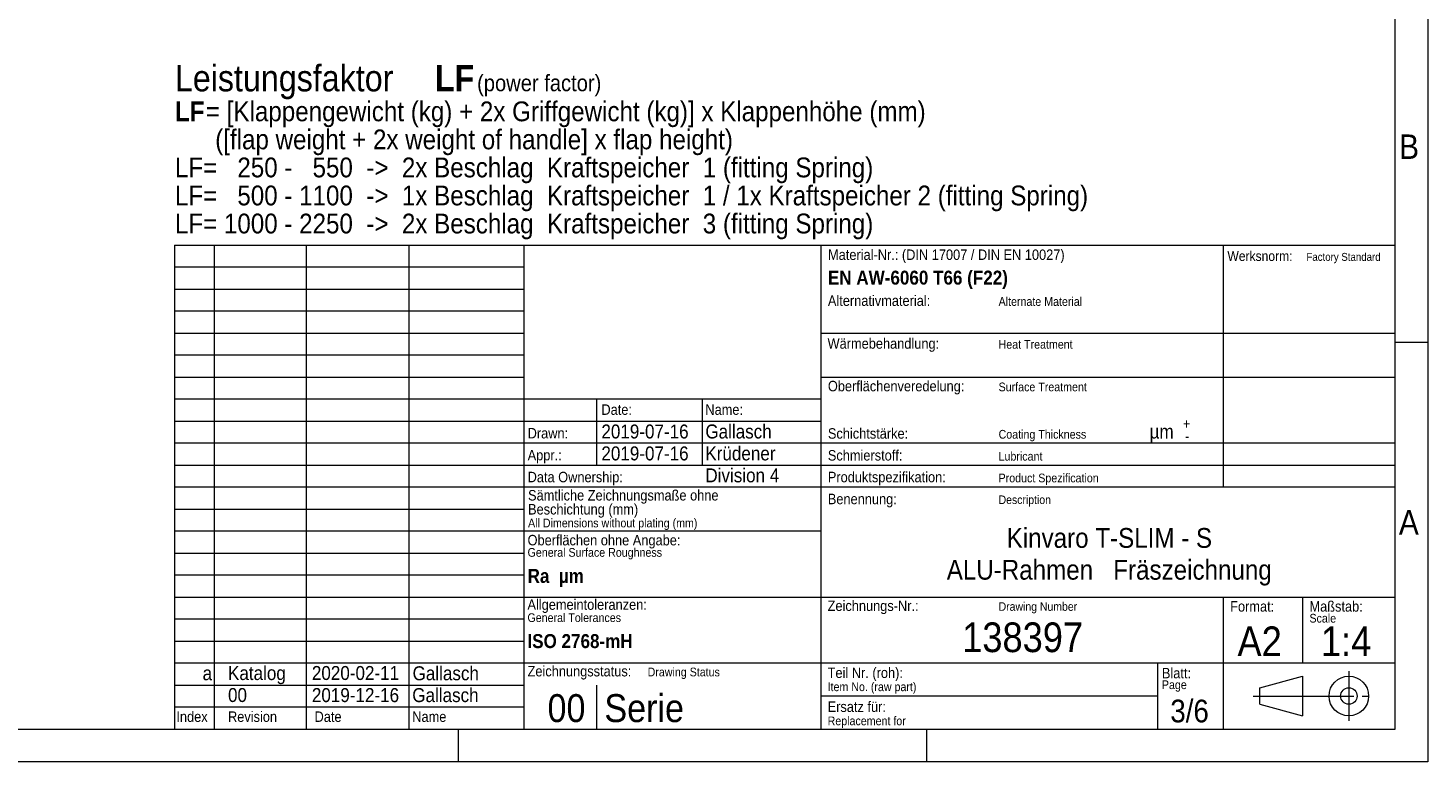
# Model space of a CAD drawing. Header units: millimetres. Extents: x 0 to 594, y 0 to 420.
# Tile 19 of 30: x 382 to 594, y 0 to 111. Entities that reach past the tile are written whole.
import ezdxf

# ---------------------------------------------------------------- set-up
doc = ezdxf.new("R2010")
doc.units = ezdxf.units.MM
doc.linetypes.add('SLD-Durchgehend', pattern=[0])
doc.linetypes.add('SLD-Punktstrich', pattern=[19.05, 15.24, -1.27, 1.27, -1.27])
doc.styles.add('SLDTEXTSTYLE1', font='GOTHIC.TTF', dxfattribs={"width": 0.913})
doc.styles.add('SLDTEXTSTYLE2', font='GOTHICB.TTF', dxfattribs={"width": 0.913})

# ---------------------------------------------------------------- blocks, each defined once
blk = doc.blocks.new('SW_NOTE_0_9')
at = {"color": 0, "linetype": 'Continuous', "lineweight": 0, "char_height": 1.5875, "attachment_point": 1, "style": 'SLDTEXTSTYLE1'}
for s, insert in [('Sämtliche Zeichnungsmaße ohne ', (0, 2.03)), ('Beschichtung (mm)', (0, -0.09))]:
    blk.add_mtext(s, dxfattribs=dict(at, insert=insert))
blk = doc.blocks.new('SW_NOTE_0_26')
at = {"color": 0, "linetype": 'Continuous', "lineweight": 0, "attachment_point": 1}
for s, insert, char_height, style in [('Leistungsfaktor ', (0, 5.11), 4, 'SLDTEXTSTYLE1'), ('LF ', (39.41, 5.11), 4, 'SLDTEXTSTYLE2'), ('(power factor)', (45.81, 3.63), 2.5, 'SLDTEXTSTYLE1'), ('LF', (0, -0.42), 3, 'SLDTEXTSTYLE2'), (' = [Klappengewicht (kg) + 2x Griffgewicht (kg)] x Klappenhöhe (mm)', (3.68, -0.42), 3, 'SLDTEXTSTYLE1'), ('      ([flap weight + 2x weight of handle] x flap height)', (0, -4.67), 3, 'SLDTEXTSTYLE1'), ('LF=   250 -   550  ->  2x Beschlag  Kraftspeicher  1 (fitting Spring)', (0, -8.92), 3, 'SLDTEXTSTYLE1'), ('LF=   500 - 1100  ->  1x Beschlag  Kraftspeicher  1 / 1x Kraftspeicher 2 (fitting Spring)', (0, -13.17), 3, 'SLDTEXTSTYLE1'), ('LF= 1000 - 2250  ->  2x Beschlag  Kraftspeicher  3 (fitting Spring)', (0, -17.42), 3, 'SLDTEXTSTYLE1')]:
    blk.add_mtext(s, dxfattribs=dict(at, insert=insert, char_height=char_height, style=style))

msp = doc.modelspace()

# ---------------------------------------------------------------- linework, layer by layer
at = {"color": 7, "linetype": 'SLD-Durchgehend', "lineweight": 18}
for p, q in [((594.00002, 419.999926), (594.00002, -0.000074)), ((589.00002, 4.999926), (589.00002, 414.999926)), ((404.000019, 78.323259), (589.00002, 78.323259)), ((404.000019, 78.323259), (404.000019, 4.999926)), ((410.000019, 78.323259), (410.000019, 4.999926)), ((424.000019, 4.999926), (424.000019, 78.323259)), ((439.500019, 78.323259), (439.500019, 4.999926)), ((457.00002, 4.999926), (457.00002, 78.323259)), ((502.00002, 4.999926), (502.00002, 78.323259)), ((563.00002, 41.659926), (563.00002, 78.323259)), ((589.00002, 4.999926), (589.00002, 78.323259)), ((457.00002, 74.993259), (404.000019, 74.993259)), ((404.000019, 71.659926), (457.00002, 71.659926)), ((457.00002, 68.326593), (404.000019, 68.326593)), ((404.000019, 64.993259), (457.00002, 64.993259)), ((502.00002, 64.993259), (589.00002, 64.993259)), ((457.00002, 61.659926), (404.000019, 61.659926)), ((594.00002, 63.599926), (589.00002, 63.599926)), ((404.000019, 58.326593), (457.00002, 58.326593)), ((502.00002, 58.326593), (589.00002, 58.326593)), ((502.00002, 54.993259), (404.000019, 54.993259)), ((468.00002, 44.993259), (468.00002, 54.993259)), ((484.00002, 44.993259), (484.00002, 54.993259)), ((404.000019, 51.659926), (502.00002, 51.659926)), ((589.00002, 48.326593), (404.000019, 48.326593)), ((404.000019, 44.993259), (589.00002, 44.993259)), ((589.00002, 41.659926), (404.000019, 41.659926)), ((404.000019, 38.326593), (457.00002, 38.326593)), ((502.00002, 34.993259), (404.000019, 34.993259)), ((404.000019, 31.659926), (457.00002, 31.659926)), ((457.00002, 28.326593), (404.000019, 28.326593)), ((404.000019, 24.99326), (589.00002, 24.99326)), ((563.00002, 4.999926), (563.00002, 24.99326)), ((575.00002, 24.99326), (575.00002, 14.993259)), ((457.00002, 21.659926), (404.000019, 21.659926)), ((404.000019, 18.326593), (457.00002, 18.326593)), ((589.00002, 14.993259), (404.000019, 14.993259)), ((553.00002, 14.993259), (553.00002, 4.999926)), ((568.497933, 11.257697), (575.00002, 12.999926)), ((575.00002, 12.999926), (575.00002, 6.999926)), ((404.000019, 11.659926), (457.00002, 11.659926)), ((468.00002, 4.999926), (468.00002, 11.659926)), ((568.497933, 8.742155), (568.497933, 11.257697)), ((553.00002, 9.999926), (502.00002, 9.999926)), ((568.497933, 8.742155), (575.00002, 6.999926)), ((457.00002, 8.329926), (404.000019, 8.329926)), ((20.00002, 4.999926), (589.00002, 4.999926)), ((404.000019, 4.999926), (589.00002, 4.999926)), ((447.00002, 4.999926), (447.00002, -0.000074)), ((518.00002, 4.999926), (518.00002, -0.000074)), ((594.00002, -0.000074), (0.00002, -0.000074))]:
    msp.add_line(p, q, dxfattribs=at)
at = {"color": 7, "linetype": 'SLD-Punktstrich', "lineweight": 18}
for p, q in [((582.00002, 13.749926), (582.00002, 6.249926)), ((567.497933, 9.999926), (584.997933, 9.999926))]:
    msp.add_line(p, q, dxfattribs=at)
at = {"color": 7, "linetype": 'SLD-Durchgehend', "lineweight": 18}
for radius in [3, 1.25]:
    msp.add_circle((582.00002, 9.999926), radius, dxfattribs=at)

# ---------------------------------------------------------------- block references
at = {"color": 7, "linetype": 'Continuous', "lineweight": 0}
for name, p in [('SW_NOTE_0_26', (404.042034, 100.52977)), ('SW_NOTE_0_9', (457.577346, 39.187593))]:
    msp.add_blockref(name, p, dxfattribs=at)

# ---------------------------------------------------------------- texts
for s, insert, char_height, attachment_point, style in [('B', (589.625758, 95.109591), 3.704167, 1, 'SLDTEXTSTYLE1'), ('Material-Nr.: (DIN 17007 / DIN EN 10027)', (503.050204, 77.677468), 1.5875, 1, 'SLDTEXTSTYLE1'), ('Werksnorm:', (563.591154, 77.431354), 1.5, 1, 'SLDTEXTSTYLE1'), ('Factory Standard', (575.572256, 77.154401), 1.2, 1, 'SLDTEXTSTYLE1'), ('EN AW-6060 T66 (F22)', (503.031046, 74.466214), 2.11666667, 1, 'SLDTEXTSTYLE2'), ('Alternativmaterial:', (503.031046, 70.714723), 1.5875, 1, 'SLDTEXTSTYLE1'), ('Alternate Material', (528.907168, 70.454664), 1.32291667, 1, 'SLDTEXTSTYLE1'), ('Wärmebehandlung:', (502.977924, 64.22465), 1.5875, 1, 'SLDTEXTSTYLE1'), ('Heat Treatment', (528.907168, 63.964591), 1.32291667, 1, 'SLDTEXTSTYLE1'), ('Oberflächenveredelung:', (503.029331, 57.768407), 1.5875, 1, 'SLDTEXTSTYLE1'), ('Surface Treatment', (528.907168, 57.508348), 1.32291667, 1, 'SLDTEXTSTYLE1'), ('Date:', (468.696015, 54.201951), 1.5875, 1, 'SLDTEXTSTYLE1'), ('Name:', (484.455732, 54.201951), 1.5875, 1, 'SLDTEXTSTYLE1'), ('2019-07-16', (468.696015, 51.149042), 2.1166667, 1, 'SLDTEXTSTYLE1'), ('Gallasch', (484.455732, 51.149042), 2.1166667, 1, 'SLDTEXTSTYLE1'), ('+', (556.844153, 52.054298), 1.5875, 1, 'SLDTEXTSTYLE1'), ('Drawn:', (457.513205, 50.628924), 1.5875, 1, 'SLDTEXTSTYLE1'), ('Schichtstärke:', (503.029331, 50.587493), 1.5875, 1, 'SLDTEXTSTYLE1'), ('Coating Thickness', (528.907168, 50.327529), 1.32291667, 1, 'SLDTEXTSTYLE1'), ('µm', (551.806344, 51.137759), 2.1166667, 1, 'SLDTEXTSTYLE1'), ('-', (557.160334, 50.185976), 1.5875, 1, 'SLDTEXTSTYLE1'), ('Appr.:', (457.513205, 47.306068), 1.5875, 1, 'SLDTEXTSTYLE1'), ('2019-07-16', (468.696015, 47.826185), 2.1166667, 1, 'SLDTEXTSTYLE1'), ('Krüdener', (484.455732, 47.826185), 2.1166667, 1, 'SLDTEXTSTYLE1'), ('Schmierstoff:', (503.019805, 47.275332), 1.5875, 1, 'SLDTEXTSTYLE1'), ('Lubricant', (528.907168, 46.999906), 1.3229167, 1, 'SLDTEXTSTYLE1'), ('Division 4', (484.455732, 44.502885), 2.1166667, 1, 'SLDTEXTSTYLE1'), ('Data Ownership:', (457.513205, 43.982767), 1.5875, 1, 'SLDTEXTSTYLE1'), ('Produktspezifikation:', (503.019805, 43.982767), 1.5875, 1, 'SLDTEXTSTYLE1'), ('Product Spezification', (528.907168, 43.707341), 1.32291667, 1, 'SLDTEXTSTYLE1'), ('Benennung:', (503.019805, 40.656228), 1.5875, 1, 'SLDTEXTSTYLE1'), ('Description', (528.907168, 40.395311), 1.3, 1, 'SLDTEXTSTYLE1'), ('All Dimensions without plating (mm)', (457.577346, 36.885195), 1.32291667, 1, 'SLDTEXTSTYLE1'), ('A', (589.588973, 38.173095), 3.704167, 1, 'SLDTEXTSTYLE1'), ('Oberflächen ohne Angabe:', (457.505649, 34.417379), 1.5875, 1, 'SLDTEXTSTYLE1'), ('Kinvaro T-SLIM - S', (545.699762, 35.459508), 3, 2, 'SLDTEXTSTYLE1'), ('General Surface Roughness', (457.505649, 32.427505), 1.32291667, 1, 'SLDTEXTSTYLE1'), ('ALU-Rahmen   Fräszeichnung ', (545.678673, 30.634148), 3, 2, 'SLDTEXTSTYLE1'), ('Ra  µm', (457.505649, 29.261474), 2.1166667, 1, 'SLDTEXTSTYLE2'), ('Allgemeintoleranzen:', (457.485212, 24.652236), 1.5875, 1, 'SLDTEXTSTYLE1'), ('Zeichnungs-Nr.:', (502.989699, 24.473579), 1.5875, 1, 'SLDTEXTSTYLE1'), ('Drawing Number', (528.907168, 24.212662), 1.3, 1, 'SLDTEXTSTYLE1'), ('Format:', (564.008618, 24.37927), 1.5875, 1, 'SLDTEXTSTYLE1'), ('Maßstab:', (576.03181, 24.37927), 1.5875, 1, 'SLDTEXTSTYLE1'), ('General Tolerances', (457.485212, 22.535544), 1.32291667, 1, 'SLDTEXTSTYLE1'), ('138397', (532.550984, 21.151352), 4.5, 2, 'SLDTEXTSTYLE1'), ('Scale', (576.03181, 22.448864), 1.3229167, 1, 'SLDTEXTSTYLE1'), ('ISO 2768-mH', (457.485212, 19.379945), 2.11666667, 1, 'SLDTEXTSTYLE2'), ('A2', (568.480058, 20.540282), 4.5, 2, 'SLDTEXTSTYLE1'), ('1:4', (581.582698, 20.540282), 4.5, 2, 'SLDTEXTSTYLE1'), ('a', (409.673803, 14.508049), 2.116667, 3, 'SLDTEXTSTYLE1'), ('Katalog', (412.093252, 14.536342), 2.1166667, 1, 'SLDTEXTSTYLE1'), ('2020-02-11', (424.806751, 14.544725), 2.1166667, 1, 'SLDTEXTSTYLE1'), ('Gallasch', (440.073829, 14.5025), 2.1166667, 1, 'SLDTEXTSTYLE1'), ('Zeichnungsstatus:', (457.501637, 14.559657), 1.5875, 1, 'SLDTEXTSTYLE1'), ('Drawing Status', (475.703324, 14.299598), 1.32291667, 1, 'SLDTEXTSTYLE1'), ('Teil Nr. (roh):', (502.989699, 14.316347), 1.5875, 1, 'SLDTEXTSTYLE1'), ('Blatt:', (553.660963, 14.26494), 1.5875, 1, 'SLDTEXTSTYLE1'), ('00', (412.093252, 11.207486), 2.1166667, 1, 'SLDTEXTSTYLE1'), ('2019-12-16', (424.806751, 11.195301), 2.1166667, 1, 'SLDTEXTSTYLE1'), ('Gallasch', (440.026155, 11.194738), 2.1166667, 1, 'SLDTEXTSTYLE1'), ('Item No. (raw part)', (502.989699, 12.062404), 1.32291667, 1, 'SLDTEXTSTYLE1'), ('Page', (553.660963, 12.373239), 1.3229167, 1, 'SLDTEXTSTYLE1'), ('00  Serie', (460.529064, 10.282721), 4.2333333, 1, 'SLDTEXTSTYLE1'), ('Ersatz für:', (502.989699, 9.17115), 1.5875, 1, 'SLDTEXTSTYLE1'), ('3/6', (557.856627, 9.445716), 3.4395833, 2, 'SLDTEXTSTYLE1'), ('Index', (404.266871, 7.663212), 1.5875, 1, 'SLDTEXTSTYLE1'), ('Revision', (412.093252, 7.663212), 1.5875, 1, 'SLDTEXTSTYLE1'), ('Date', (425.212328, 7.663212), 1.5875, 1, 'SLDTEXTSTYLE1'), ('Name', (440.026155, 7.663212), 1.5875, 1, 'SLDTEXTSTYLE1'), ('Replacement for', (502.989699, 6.893237), 1.32291667, 1, 'SLDTEXTSTYLE1')]:
    msp.add_mtext(s, dxfattribs=dict(at, insert=insert, char_height=char_height, attachment_point=attachment_point, style=style))

doc.saveas('drawing.dxf')
